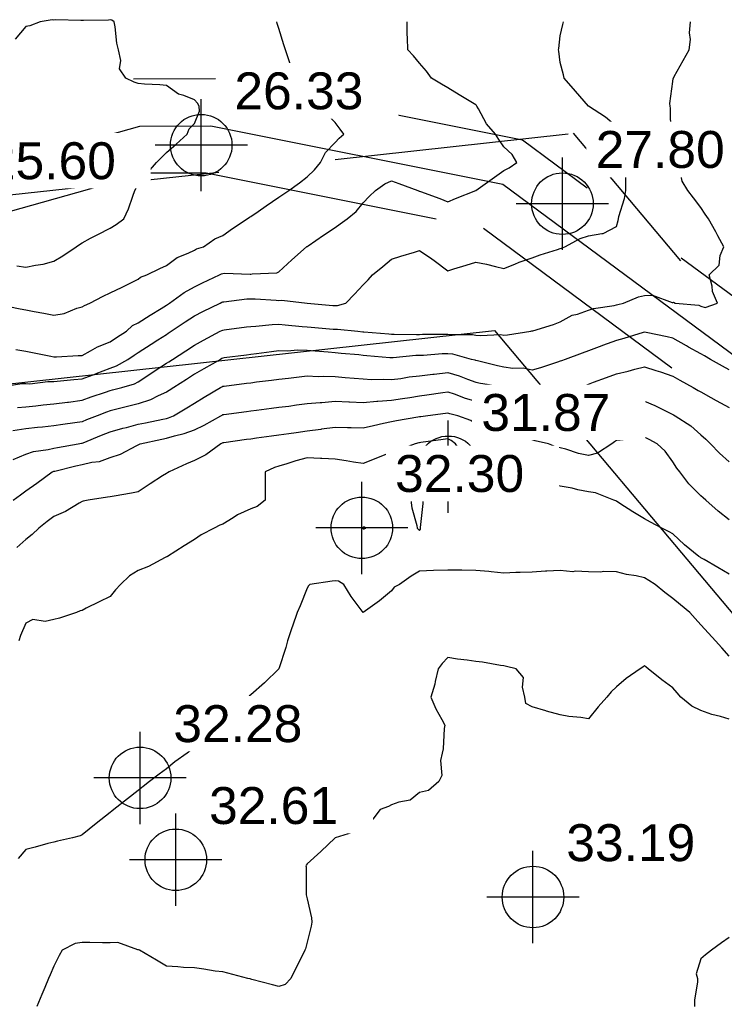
# Model space of a CAD drawing. Header units: feet. Extents: x 3864848 to 3865083, y 295718 to 295949.
# Tile 6 of 7: x 3864926 to 3865001, y 295844 to 295949. Entities that reach past the tile are written whole.
import ezdxf

# ---------------------------------------------------------------- set-up
doc = ezdxf.new("R2010")
doc.units = ezdxf.units.FT
doc.header["$LTSCALE"] = 100
doc.header["$MEASUREMENT"] = 0
doc.linetypes.add('HIDDEN', pattern=[0.375, 0.25, -0.125])
for name, color, linetype in [('C-TOPO-Primaire', 3, 'CONTINUOUS'), ('C-TOPO-Secondaire', 42, 'CONTINUOUS'), ('CL', 4, 'CONTINUOUS'), ('DASH', 3, 'HIDDEN'), ('RPROP', 1, 'CONTINUOUS')]:
    doc.layers.add(name, color=color, linetype=linetype)
doc.layers.add('G-ANNO-DIMS', color=1, linetype='CONTINUOUS', lineweight=30)
doc.styles.add('Arial', font='arial.ttf', dxfattribs={"height": 1200})

# ---------------------------------------------------------------- blocks, each defined once
blk = doc.blocks.new('Cotes d_élévation - Cote d_élévation - Cible remplie-175860-Plan Masse')
at = {"layer": 'G-ANNO-DIMS'}
for p, q in [((0, -3), (0, 3)), ((3, 0), (-3, 0))]:
    blk.add_line(p, q, dxfattribs=at)
blk.add_circle((0, 0), 2, dxfattribs=at)

msp = doc.modelspace()

# ---------------------------------------------------------------- linework, layer by layer
at = {"layer": 'C-TOPO-Primaire', "linetype": 'Continuous'}
for points, elevation in [([(3864925.82, 295914.13), (3864926.89, 295913.92), (3864927.61, 295913.78), (3864929.56, 295913.39), (3864929.89, 295913.32), (3864930.16, 295913.33), (3864932.47, 295913.48), (3864932.89, 295913.49), (3864933.79, 295913.96), (3864934.55, 295914.4), (3864935.89, 295914.93), (3864936.58, 295915.38), (3864937.63, 295916.06), (3864938.29, 295916.66), (3864938.89, 295916.95), (3864940.16, 295917.79), (3864941.32, 295918.49), (3864941.89, 295918.84), (3864942.02, 295918.93), (3864942.22, 295919.06), (3864943.77, 295920.18), (3864944.89, 295920.79), (3864945.74, 295921.21), (3864947.56, 295922.06), (3864947.77, 295922.18), (3864947.89, 295922.23), (3864948.09, 295922.26), (3864950.81, 295922.15), (3864950.89, 295922.16), (3864951.03, 295922.2), (3864953.66, 295922.29), (3864953.89, 295922.4), (3864955.28, 295923.67), (3864956.84, 295925.06), (3864956.87, 295925.08), (3864956.89, 295925.1), (3864957, 295925.17), (3864958.66, 295926.29), (3864959.89, 295927.14), (3864960.43, 295927.52), (3864961.18, 295928.06), (3864962.11, 295928.84), (3864962.89, 295929.74), (3864963.52, 295930.44), (3864964.19, 295931.06), (3864965.18, 295931.78), (3864965.89, 295932.11), (3864966.66, 295931.83), (3864968.72, 295931.06), (3864968.84, 295931.01), (3864968.89, 295931), (3864968.99, 295930.96), (3864971.06, 295930.23), (3864971.89, 295929.86), (3864972.73, 295930.22), (3864974.89, 295931.06), (3864976.63, 295932.32), (3864977.89, 295933.21), (3864978.45, 295933.5), (3864979.25, 295934.06), (3864978.75, 295934.92), (3864977.89, 295935.73), (3864977.34, 295936.51), (3864976.99, 295937.06), (3864976.01, 295938.18), (3864975.18, 295939.77), (3864975.01, 295940.06), (3864974.97, 295940.13), (3864974.89, 295940.2), (3864974.53, 295940.42), (3864973.11, 295941.28), (3864971.89, 295942.01), (3864971.24, 295942.41), (3864970.15, 295943.06), (3864969.63, 295943.8), (3864968.89, 295944.66), (3864968.25, 295945.42), (3864967.62, 295946.06), (3864967.6, 295947.35), (3864967.57, 295947.73), (3864967.55, 295949.06)], 90), ([(3864925.55, 295898.06), (3864926.33, 295898.62), (3864926.89, 295899.03), (3864928.08, 295899.87), (3864929.7, 295901.06), (3864929.83, 295901.12), (3864929.89, 295901.13), (3864929.99, 295901.15), (3864932.24, 295901.71), (3864932.89, 295901.84), (3864933.93, 295902.1), (3864934.76, 295902.19), (3864935.89, 295902.6), (3864937.01, 295902.94), (3864938.72, 295903.89), (3864938.89, 295903.96), (3864938.95, 295904), (3864939.09, 295904.06), (3864941.4, 295904.55), (3864941.89, 295904.65), (3864942.74, 295904.91), (3864943.8, 295905.15), (3864944.89, 295905.56), (3864945.91, 295906.04), (3864947.69, 295907.06), (3864947.82, 295907.13), (3864947.89, 295907.18), (3864948.03, 295907.2), (3864950.44, 295907.51), (3864950.89, 295907.57), (3864951.48, 295907.65), (3864953.09, 295907.86), (3864953.89, 295907.96), (3864954.93, 295908.09), (3864955.75, 295908.2), (3864956.89, 295908.35), (3864958.29, 295908.46), (3864958.47, 295908.48), (3864959.89, 295908.59), (3864961.36, 295908.53), (3864961.42, 295908.53), (3864962.89, 295908.47), (3864964.34, 295908.61), (3864964.44, 295908.61), (3864965.89, 295908.72), (3864967.06, 295908.89), (3864967.84, 295909.01), (3864968.89, 295909.16), (3864969.68, 295909.27), (3864971.37, 295909.54), (3864971.89, 295909.61), (3864972.56, 295909.39), (3864973.76, 295908.93), (3864974.89, 295908.6), (3864976.18, 295908.35), (3864976.75, 295908.2), (3864977.89, 295907.95), (3864978.56, 295907.73), (3864980.62, 295907.06), (3864980.81, 295906.98), (3864980.89, 295906.96), (3864981.03, 295906.92), (3864983.05, 295906.22), (3864983.89, 295905.99), (3864984.93, 295906.02), (3864986.57, 295906.74), (3864986.89, 295906.76), (3864987.06, 295906.89), (3864987.46, 295907.06), (3864989.23, 295907.72), (3864989.89, 295907.96), (3864991.04, 295908.21), (3864991.63, 295908.32), (3864992.89, 295908.6), (3864993.97, 295908.14), (3864995.63, 295907.33), (3864995.89, 295907.2), (3864995.98, 295907.15), (3864996.15, 295907.06), (3864997.82, 295905.99), (3864998.89, 295905), (3864999.4, 295904.57), (3864999.93, 295904.06), (3865000.89, 295903.05), (3865001.89, 295902.14)], 100), ([(3865001.89, 295851.42), (3865001.08, 295850.87), (3865000.02, 295850.06), (3864999.39, 295849.56), (3864998.89, 295849.16), (3864998.4, 295847.55), (3864998.52, 295847.06), (3864998.51, 295846.68), (3864998.21, 295844.74), (3864998.19, 295844.06)], 110)]:
    msp.add_lwpolyline(points, dxfattribs=dict(at, elevation=elevation))
at = {"layer": 'C-TOPO-Secondaire', "linetype": 'Continuous'}
for points, elevation in [([(3864923.93, 295910.1), (3864926.47, 295910.48), (3864926.89, 295910.48), (3864927.31, 295910.47), (3864929.25, 295910.7), (3864929.89, 295910.7), (3864930.59, 295910.76), (3864932.02, 295910.93), (3864932.89, 295910.99), (3864934.36, 295911.53), (3864934.4, 295911.55), (3864935.89, 295912.11), (3864936.57, 295912.38), (3864937.77, 295913.06), (3864938.45, 295913.5), (3864938.89, 295913.79), (3864940.27, 295914.68), (3864940.96, 295915.13), (3864941.89, 295915.73), (3864942.09, 295915.86), (3864942.39, 295916.06), (3864943.9, 295917.05), (3864944.89, 295917.69), (3864945.79, 295918.16), (3864947.61, 295919.06), (3864947.8, 295919.15), (3864947.89, 295919.2), (3864948.03, 295919.2), (3864950.46, 295919.5), (3864950.89, 295919.51), (3864951.34, 295919.5), (3864953.59, 295919.36), (3864953.89, 295919.35), (3864954.21, 295919.38), (3864956.89, 295919.06), (3864959.65, 295918.82), (3864959.89, 295918.79), (3864960.14, 295918.81), (3864961.02, 295919.06), (3864961.95, 295920.01), (3864962.89, 295921), (3864963.4, 295921.55), (3864963.87, 295922.06), (3864964.97, 295922.98), (3864965.89, 295923.73), (3864966.9, 295924.05), (3864968.33, 295924.5), (3864968.89, 295924.68), (3864970.18, 295923.77), (3864970.43, 295923.6), (3864971.89, 295922.51), (3864972.54, 295922.71), (3864973.86, 295923.1), (3864974.89, 295923.44), (3864976.03, 295923.2), (3864976.99, 295922.96), (3864977.89, 295922.76), (3864979.06, 295923.23), (3864979.52, 295923.43), (3864980.89, 295923.89), (3864981.74, 295924.21), (3864983.61, 295924.78), (3864983.89, 295924.87), (3864984.03, 295924.92), (3864984.39, 295925.06), (3864986, 295925.95), (3864986.89, 295926.23), (3864988.33, 295926.5), (3864988.48, 295926.47), (3864989.89, 295927.24), (3864990.08, 295927.87), (3864990.09, 295928.06), (3864990.14, 295928.31), (3864990.73, 295930.22), (3864990.87, 295931.06), (3864990.88, 295932.05), (3864990.9, 295933.05), (3864990.91, 295934.06), (3864990.73, 295934.9), (3864990.3, 295936.65), (3864990.21, 295937.06), (3864990.13, 295937.3), (3864989.89, 295937.88), (3864988.73, 295938.9), (3864986.89, 295940.06), (3864985.5, 295941.67), (3864984.31, 295943.06), (3864984.24, 295943.4), (3864983.89, 295944.73), (3864983.74, 295945.91), (3864983.72, 295946.06), (3864983.73, 295946.22), (3864983.89, 295947.56), (3864984.17, 295948.78), (3864984.22, 295949.06)], 92), ([(3864924.03, 295918.92), (3864926.29, 295918.45), (3864926.89, 295918.33), (3864927.79, 295918.16), (3864928.81, 295917.98), (3864929.89, 295917.77), (3864930.99, 295917.96), (3864932.34, 295918.51), (3864932.89, 295918.65), (3864933.16, 295918.79), (3864933.71, 295919.06), (3864935.16, 295919.79), (3864935.89, 295920.15), (3864937.18, 295920.77), (3864938.01, 295921.18), (3864938.89, 295921.61), (3864939.13, 295921.82), (3864939.8, 295922.06), (3864941.2, 295922.75), (3864941.89, 295923.08), (3864943.02, 295923.93), (3864944.22, 295924.39), (3864944.89, 295924.72), (3864945.11, 295924.84), (3864945.83, 295925.06), (3864947.04, 295925.91), (3864947.89, 295926.28), (3864948.95, 295927), (3864950.51, 295928.06), (3864950.74, 295928.21), (3864950.89, 295928.31), (3864951.67, 295928.84), (3864952.53, 295929.42), (3864953.89, 295930.34), (3864954.32, 295930.63), (3864954.94, 295931.06), (3864956.07, 295931.88), (3864956.89, 295932.54), (3864957.68, 295933.27), (3864958.32, 295934.06), (3864958.85, 295935.11), (3864959.89, 295936.2), (3864960.32, 295936.63), (3864960.82, 295937.06), (3864960.43, 295937.6), (3864959.89, 295938.3), (3864959.02, 295939.19), (3864958.09, 295940.06), (3864957.49, 295940.66), (3864956.89, 295941.26), (3864956.05, 295942.22), (3864955.58, 295943.06), (3864955.17, 295944.33), (3864954.95, 295945.01), (3864954.6, 295946.06), (3864954.42, 295946.59), (3864953.89, 295948.35), (3864953.71, 295948.88), (3864953.65, 295949.06)], 88), ([(3864925.93, 295923.02), (3864926.89, 295922.88), (3864927.94, 295923.11), (3864928.73, 295923.22), (3864929.89, 295923.53), (3864930.84, 295924.11), (3864932.25, 295925.06), (3864932.63, 295925.32), (3864932.89, 295925.5), (3864933.8, 295925.97), (3864934.59, 295926.36), (3864935.89, 295927.06), (3864936.52, 295927.43), (3864937.36, 295928.06), (3864937.85, 295929.1), (3864938.31, 295930.48), (3864938.54, 295931.06), (3864938.65, 295931.3), (3864938.89, 295931.86), (3864939.93, 295933.02), (3864940.83, 295934.06), (3864941.38, 295934.57), (3864941.89, 295935.12), (3864942.94, 295936.01), (3864944.09, 295937.06), (3864944.32, 295937.63), (3864944.89, 295938.2), (3864945.43, 295939.53), (3864945.38, 295940.06), (3864945.22, 295940.39), (3864944.89, 295940.73), (3864943.74, 295941.21), (3864943.18, 295941.35), (3864941.89, 295942.27), (3864941.18, 295942.35), (3864939.56, 295942.39), (3864938.89, 295942.46), (3864938.44, 295942.61), (3864937.56, 295943.06), (3864936.87, 295944.04), (3864937.04, 295944.91), (3864936.79, 295946.06), (3864936.61, 295946.78), (3864936.42, 295948.53), (3864936.32, 295949.06), (3864936.07, 295949.24), (3864935.89, 295949.28), (3864935.71, 295949.24), (3864933.04, 295949.21), (3864932.89, 295949.19), (3864932.78, 295949.18), (3864930.08, 295949.25), (3864929.89, 295949.24), (3864929.69, 295949.26), (3864928.44, 295949.06), (3864927.34, 295948.61), (3864926.89, 295948.55), (3864925.76, 295947.19)], 86), ([(3864926.02, 295907.93), (3864926.89, 295908.01), (3864927.95, 295908.12), (3864928.76, 295908.2), (3864929.89, 295908.31), (3864931.33, 295908.5), (3864931.44, 295908.51), (3864932.89, 295908.7), (3864933.88, 295909.07), (3864935.41, 295909.58), (3864935.89, 295909.75), (3864936.14, 295909.81), (3864937.15, 295910.06), (3864938.48, 295910.47), (3864938.89, 295910.68), (3864940.33, 295911.62), (3864940.69, 295911.86), (3864941.89, 295912.64), (3864942.14, 295912.81), (3864942.53, 295913.06), (3864943.96, 295913.99), (3864944.89, 295914.59), (3864945.84, 295915.11), (3864947.63, 295916.06), (3864947.8, 295916.15), (3864947.89, 295916.19), (3864948.05, 295916.21), (3864950.43, 295916.52), (3864950.89, 295916.58), (3864951.43, 295916.6), (3864953.16, 295916.79), (3864953.89, 295916.8), (3864954.57, 295916.74), (3864956.37, 295916.58), (3864956.89, 295916.54), (3864957.33, 295916.5), (3864959.66, 295916.29), (3864959.89, 295916.27), (3864960.12, 295916.29), (3864962.32, 295916.06), (3864962.84, 295916.01), (3864962.89, 295916.01), (3864962.95, 295916), (3864965.6, 295915.77), (3864965.89, 295915.74), (3864966.19, 295915.76), (3864968.55, 295915.72), (3864968.89, 295915.73), (3864969.21, 295915.74), (3864971.57, 295915.74), (3864971.89, 295915.75), (3864972.25, 295915.71), (3864974.55, 295915.71), (3864974.89, 295915.66), (3864975.35, 295915.6), (3864977.54, 295915.71), (3864977.89, 295915.64), (3864978.28, 295915.67), (3864980.75, 295916.06), (3864980.86, 295916.09), (3864980.89, 295916.1), (3864980.95, 295916.12), (3864983.16, 295916.79), (3864983.89, 295917.06), (3864985.17, 295917.78), (3864985.72, 295917.89), (3864986.89, 295918.3), (3864987.45, 295918.5), (3864989.63, 295918.8), (3864989.89, 295918.87), (3864990.04, 295918.91), (3864990.64, 295919.06), (3864992.22, 295919.73), (3864992.89, 295919.87), (3864993.72, 295919.89), (3864995.83, 295919.12), (3864995.89, 295919.12), (3864995.98, 295919.15), (3864996.16, 295919.06), (3864998.67, 295918.84), (3864998.89, 295918.73), (3864999.35, 295918.6), (3865000.66, 295919.06), (3865000.14, 295920.31), (3865000.09, 295920.86), (3864999.78, 295922.06), (3865000.83, 295923.12), (3865000.95, 295924.12), (3865001.32, 295925.06), (3865000.71, 295926.24), (3865000.5, 295926.67), (3864999.69, 295928.06), (3864999.36, 295928.53), (3864998.89, 295929.26), (3864998.1, 295930.27), (3864997.48, 295931.06), (3864996.91, 295932.08), (3864996.65, 295933.3), (3864996.38, 295934.06), (3864996.32, 295934.49), (3864995.89, 295936.11), (3864995.75, 295936.92), (3864995.72, 295937.06), (3864995.69, 295937.26), (3864995.66, 295939.83), (3864995.61, 295940.06), (3864995.59, 295940.36), (3864995.89, 295942.68), (3864995.94, 295943.01), (3864995.96, 295943.06), (3864996.05, 295943.22), (3864997.01, 295944.94), (3864997.65, 295946.06), (3864997.78, 295947.17), (3864997.69, 295947.86), (3864997.78, 295949.06)], 94), ([(3865001.89, 295911.96), (3865001.18, 295912.35), (3864999.93, 295913.06), (3864999.28, 295913.45), (3864998.89, 295913.64), (3864997.58, 295914.37), (3864997.34, 295914.5), (3864995.89, 295915.31), (3864995.3, 295915.46), (3864993.04, 295915.91), (3864992.89, 295915.95), (3864992.74, 295915.91), (3864990.66, 295915.29), (3864989.89, 295915.08), (3864988.41, 295914.54), (3864988.34, 295914.51), (3864986.89, 295913.97), (3864986.22, 295913.73), (3864984.42, 295913.06), (3864984.03, 295912.92), (3864983.89, 295912.86), (3864983.61, 295912.78), (3864981.8, 295912.15), (3864980.89, 295911.92), (3864979.95, 295912.12), (3864978.85, 295912.1), (3864977.89, 295912.24), (3864977.21, 295912.37), (3864975.05, 295912.9), (3864974.89, 295912.93), (3864974.8, 295912.97), (3864974.41, 295913.06), (3864972.43, 295913.6), (3864971.89, 295913.66), (3864971.31, 295913.64), (3864969.32, 295913.49), (3864968.89, 295913.48), (3864968.49, 295913.46), (3864966.06, 295913.23), (3864965.89, 295913.22), (3864965.71, 295913.24), (3864963.28, 295913.45), (3864962.89, 295913.49), (3864962.42, 295913.53), (3864960.53, 295913.7), (3864959.89, 295913.75), (3864959.13, 295913.82), (3864957.77, 295913.94), (3864956.89, 295914.02), (3864955.92, 295914.03), (3864954.78, 295913.94), (3864953.89, 295913.96), (3864953.09, 295913.86), (3864951.49, 295913.66), (3864950.89, 295913.58), (3864950.43, 295913.52), (3864948.05, 295913.21), (3864947.89, 295913.19), (3864947.8, 295913.15), (3864947.65, 295913.06), (3864945.88, 295912.07), (3864944.89, 295911.5), (3864944.02, 295910.93), (3864942.68, 295910.06), (3864942.2, 295909.75), (3864941.89, 295909.58), (3864941.01, 295909.18), (3864940.2, 295908.75), (3864938.89, 295908.31), (3864937.89, 295908.06), (3864936.59, 295907.76), (3864935.89, 295907.59), (3864935.5, 295907.45), (3864934.5, 295907.06), (3864933.36, 295906.6), (3864932.89, 295906.41), (3864932.12, 295906.29), (3864930.84, 295906.11), (3864929.89, 295905.96), (3864928.67, 295905.84), (3864928.16, 295905.79), (3864926.89, 295905.66), (3864925.52, 295905.43)], 96), ([(3864925.56, 295902.39), (3864926.89, 295902.97), (3864927.7, 295903.25), (3864929.27, 295903.44), (3864929.89, 295903.59), (3864930.27, 295903.68), (3864932.48, 295904.06), (3864932.83, 295904.12), (3864932.89, 295904.13), (3864933.01, 295904.17), (3864934.98, 295904.97), (3864935.89, 295905.33), (3864937.24, 295905.72), (3864937.64, 295905.81), (3864938.89, 295906.14), (3864939.65, 295906.3), (3864941.52, 295906.69), (3864941.89, 295906.76), (3864942.12, 295906.83), (3864942.63, 295907.06), (3864944.07, 295907.88), (3864944.89, 295908.4), (3864945.92, 295909.03), (3864947.66, 295910.06), (3864947.8, 295910.15), (3864947.89, 295910.19), (3864948.05, 295910.21), (3864950.44, 295910.51), (3864950.89, 295910.57), (3864951.48, 295910.65), (3864953.09, 295910.86), (3864953.89, 295910.96), (3864954.9, 295911.07), (3864955.77, 295911.18), (3864956.89, 295911.29), (3864958.08, 295911.25), (3864958.68, 295911.27), (3864959.89, 295911.23), (3864960.97, 295911.14), (3864961.9, 295911.05), (3864962.89, 295910.97), (3864963.77, 295910.93), (3864965, 295910.95), (3864965.89, 295910.92), (3864966.88, 295911.04), (3864967.77, 295911.19), (3864968.89, 295911.32), (3864970.31, 295911.48), (3864970.45, 295911.5), (3864971.89, 295911.65), (3864973.12, 295911.29), (3864974, 295910.95), (3864974.89, 295910.64), (3864975.37, 295910.54), (3864977.77, 295910.18), (3864977.89, 295910.15), (3864977.97, 295910.14), (3864978.19, 295910.06), (3864980.23, 295909.39), (3864980.89, 295909.18), (3864981.87, 295909.08), (3864983.14, 295909.31), (3864983.89, 295909.18), (3864984.48, 295909.47), (3864985.94, 295910.06), (3864986.63, 295910.32), (3864986.89, 295910.41), (3864987.45, 295910.62), (3864988.82, 295911.13), (3864989.89, 295911.52), (3864991.13, 295911.82), (3864991.84, 295912.01), (3864992.89, 295912.27), (3864994.07, 295911.88), (3864994.57, 295911.73), (3864995.89, 295911.26), (3864996.66, 295910.83), (3864998.05, 295910.06), (3864998.59, 295909.76), (3864998.89, 295909.59), (3864999.94, 295909.01), (3865000.52, 295908.69), (3865001.89, 295907.92)], 98), ([(3865001.89, 295895.96), (3865000.72, 295896.88), (3864999.43, 295898.06), (3864999.14, 295898.31), (3864998.89, 295898.53), (3864997.62, 295899.79), (3864996.63, 295901.06), (3864996.31, 295901.48), (3864995.89, 295902.14), (3864995.09, 295903.26), (3864994.21, 295904.06), (3864993.36, 295904.53), (3864992.89, 295904.77), (3864992.28, 295904.67), (3864990.29, 295904.46), (3864989.89, 295904.4), (3864989.67, 295904.28), (3864989.38, 295904.06), (3864987.88, 295903.07), (3864986.89, 295902.82), (3864985.84, 295903.01), (3864984.47, 295903.48), (3864983.89, 295903.62), (3864983.53, 295903.7), (3864982.64, 295904.06), (3864981.22, 295904.39), (3864980.89, 295904.49), (3864980.34, 295904.61), (3864978.58, 295904.75), (3864977.89, 295904.96), (3864976.47, 295905.48), (3864976.35, 295905.51), (3864974.89, 295906.16), (3864974.37, 295906.54), (3864972.98, 295907.06), (3864972.1, 295907.26), (3864971.89, 295907.33), (3864971.65, 295907.3), (3864969.77, 295907.06), (3864969.01, 295906.94), (3864968.89, 295906.92), (3864968.72, 295906.89), (3864966.43, 295906.52), (3864965.89, 295906.41), (3864965.04, 295906.21), (3864963.97, 295905.98), (3864962.89, 295905.71), (3864961.59, 295905.76), (3864961.19, 295905.76), (3864959.89, 295905.81), (3864958.44, 295905.61), (3864958.35, 295905.6), (3864956.89, 295905.4), (3864955.71, 295905.24), (3864954.95, 295905.12), (3864953.89, 295904.97), (3864953.09, 295904.86), (3864951.48, 295904.65), (3864950.89, 295904.57), (3864950.44, 295904.51), (3864948, 295904.16), (3864947.89, 295904.15), (3864947.83, 295904.12), (3864947.7, 295904.06), (3864946.08, 295902.87), (3864944.89, 295902.27), (3864944.04, 295901.91), (3864942.17, 295901.06), (3864942, 295900.95), (3864941.89, 295900.91), (3864941.48, 295900.65), (3864940.14, 295899.81), (3864938.89, 295898.93), (3864938.17, 295898.78), (3864936.32, 295898.49), (3864935.89, 295898.41), (3864935.6, 295898.36), (3864933.56, 295898.06), (3864933.02, 295897.93), (3864932.89, 295897.92), (3864932.58, 295897.74), (3864931.12, 295896.83), (3864929.89, 295896.31), (3864929.19, 295895.76), (3864928.27, 295895.06), (3864927.56, 295894.39), (3864926.89, 295893.85), (3864925.93, 295893.02)], 102), ([(3865001.89, 295890.17), (3865000.7, 295890.87), (3864999.23, 295891.72), (3864998.89, 295891.92), (3864998.8, 295891.97), (3864998.68, 295892.06), (3864997.13, 295893.3), (3864995.89, 295894.45), (3864995.51, 295894.68), (3864994.73, 295895.06), (3864993.53, 295895.69), (3864992.89, 295896.05), (3864991.62, 295896.79), (3864990.24, 295897.71), (3864989.89, 295897.94), (3864989.81, 295897.97), (3864989.61, 295898.06), (3864987.66, 295898.83), (3864986.89, 295898.94), (3864985.78, 295899.17), (3864985.15, 295899.32), (3864983.89, 295899.56), (3864982.61, 295899.78), (3864982.1, 295899.85), (3864980.89, 295900.04), (3864980.02, 295900.19), (3864978.57, 295900.38), (3864977.89, 295900.49), (3864977.48, 295900.65), (3864976.89, 295901.06), (3864975.56, 295901.73), (3864974.89, 295901.99), (3864973.65, 295902.82), (3864972.72, 295904.06), (3864972.26, 295904.43), (3864971.89, 295904.6), (3864971.42, 295904.53), (3864969.02, 295904.19), (3864968.89, 295904.17), (3864968.8, 295904.15), (3864968.41, 295904.06), (3864966.57, 295903.38), (3864965.89, 295903.16), (3864964.4, 295902.57), (3864964.39, 295902.56), (3864962.89, 295901.95), (3864961.84, 295902.11), (3864961.07, 295902.24), (3864959.89, 295902.42), (3864958.48, 295902.48), (3864958.34, 295902.51), (3864956.89, 295902.55), (3864955.69, 295902.26), (3864954.74, 295901.91), (3864953.89, 295901.66), (3864953.42, 295901.53), (3864952.41, 295901.06), (3864952.41, 295899.58), (3864952.43, 295899.52), (3864952.43, 295898.06), (3864951.56, 295897.39), (3864950.89, 295897.14), (3864949.47, 295896.48), (3864949, 295896.16), (3864947.89, 295895.5), (3864947.58, 295895.38), (3864946.98, 295895.06), (3864945.59, 295894.36), (3864944.89, 295893.86), (3864943.78, 295893.17), (3864942.01, 295892.06), (3864941.93, 295892.02), (3864941.89, 295892), (3864941.77, 295891.94), (3864939.97, 295890.99), (3864938.89, 295890.56), (3864937.97, 295889.99), (3864937, 295889.06), (3864936.46, 295888.49), (3864935.89, 295887.78), (3864934.73, 295887.22), (3864933.35, 295886.52), (3864932.89, 295886.29), (3864932.69, 295886.26), (3864932.29, 295886.06), (3864930.48, 295885.47), (3864929.89, 295885.31), (3864928.96, 295885.12), (3864927.63, 295885.32), (3864926.89, 295884.95), (3864926.34, 295883.61), (3864926.16, 295883.06)], 104), ([(3865001.89, 295881.43), (3865001.12, 295882.29), (3865000.44, 295883.06), (3864999.7, 295883.87), (3864998.89, 295884.76), (3864998.27, 295885.44), (3864997.71, 295886.06), (3864996.73, 295886.9), (3864995.89, 295887.58), (3864995.04, 295888.21), (3864994, 295889.06), (3864993.33, 295889.5), (3864992.89, 295889.76), (3864991.98, 295889.97), (3864990.95, 295890.12), (3864989.89, 295890.41), (3864988.52, 295890.43), (3864988.21, 295890.38), (3864986.89, 295890.4), (3864985.47, 295890.48), (3864985.25, 295890.41), (3864983.89, 295890.56), (3864982.47, 295890.48), (3864982.3, 295890.47), (3864980.89, 295890.39), (3864979.61, 295890.35), (3864979.16, 295890.33), (3864977.89, 295890.28), (3864976.54, 295890.41), (3864976.29, 295890.46), (3864974.89, 295890.56), (3864973.41, 295890.58), (3864973.38, 295890.57), (3864971.89, 295890.59), (3864970.39, 295890.56), (3864968.89, 295890.49), (3864968, 295889.96), (3864966.75, 295889.06), (3864966.18, 295888.77), (3864965.89, 295888.39), (3864964.62, 295887.33), (3864962.89, 295886.06), (3864961.61, 295887.78), (3864960.82, 295889.06), (3864960.26, 295889.43), (3864959.89, 295889.45), (3864959.55, 295889.4), (3864957.19, 295889.06), (3864957.03, 295888.92), (3864956.89, 295888.68), (3864956.17, 295886.78), (3864955.84, 295886.06), (3864955.34, 295884.62), (3864955.28, 295884.44), (3864954.79, 295883.06), (3864954.61, 295882.34), (3864953.89, 295880.06), (3864952.36, 295878.59), (3864950.89, 295877.31), (3864950.76, 295877.19), (3864950.61, 295877.06), (3864949.14, 295875.81), (3864947.89, 295874.21), (3864947.81, 295874.14), (3864947.7, 295874.06), (3864946.04, 295872.91), (3864944.89, 295871.69), (3864944.54, 295871.41), (3864944.09, 295871.06), (3864942.78, 295870.17), (3864941.89, 295869.41), (3864941.12, 295868.83), (3864940.09, 295868.06), (3864939.42, 295867.53), (3864938.89, 295867.11), (3864937.74, 295866.21), (3864936.29, 295865.06), (3864936.07, 295864.88), (3864935.89, 295864.74), (3864934.39, 295863.56), (3864932.89, 295862.38), (3864932.68, 295862.27), (3864931.89, 295862.06), (3864930.26, 295861.69), (3864929.89, 295861.6), (3864929.26, 295861.43), (3864927.89, 295861.06), (3864926.89, 295860.79), (3864926.09, 295859.86)], 106), ([(3865001.89, 295874.69), (3865000.98, 295874.97), (3865000.04, 295875.21), (3864998.89, 295875.61), (3864997.92, 295876.08), (3864996.75, 295877.06), (3864996.35, 295877.51), (3864995.89, 295878.03), (3864994.73, 295878.9), (3864993.28, 295880.06), (3864993.06, 295880.23), (3864992.89, 295880.39), (3864992.7, 295880.26), (3864992.4, 295880.06), (3864990.93, 295879.02), (3864989.89, 295878.16), (3864989.32, 295877.63), (3864988.85, 295877.06), (3864987.94, 295876.01), (3864986.89, 295874.74), (3864986.08, 295874.87), (3864984.82, 295874.99), (3864983.89, 295875.16), (3864982.41, 295875.57), (3864982.36, 295875.59), (3864980.89, 295876.01), (3864980.21, 295876.38), (3864980.13, 295877.06), (3864979.85, 295878.1), (3864979.98, 295879.14), (3864979.2, 295880.06), (3864978.17, 295880.33), (3864977.89, 295880.38), (3864977.52, 295880.43), (3864975.6, 295880.77), (3864974.89, 295880.86), (3864973.96, 295880.99), (3864972.93, 295881.1), (3864971.89, 295881.26), (3864971.31, 295880.64), (3864970.86, 295880.06), (3864970.55, 295878.71), (3864970.5, 295878.45), (3864970.1, 295877.06), (3864970.63, 295875.8), (3864971.27, 295874.68), (3864971.59, 295874.06), (3864971.52, 295873.69), (3864971.42, 295871.53), (3864971.29, 295871.06), (3864971.13, 295870.3), (3864971.25, 295868.7), (3864970.95, 295868.06), (3864969.85, 295867.1), (3864968.89, 295866.88), (3864967.9, 295866.05), (3864966.69, 295865.86), (3864965.89, 295865.55), (3864965.56, 295865.39), (3864964.69, 295865.06), (3864963.91, 295864.04), (3864962.89, 295863.33), (3864962.18, 295862.77), (3864959.89, 295862.06), (3864958.36, 295860.59), (3864956.89, 295859.29), (3864956.8, 295859.15), (3864956.77, 295859.06), (3864956.79, 295858.96), (3864956.79, 295856.16), (3864956.81, 295856.06), (3864956.81, 295855.98), (3864956.89, 295855.56), (3864957.35, 295853.51), (3864957.39, 295853.06), (3864957.33, 295852.62), (3864956.89, 295850.92), (3864956.72, 295850.23), (3864956.66, 295850.06), (3864956.43, 295849.6), (3864955.74, 295848.21), (3864955.16, 295847.06), (3864954.55, 295846.4), (3864953.89, 295846.19), (3864953.2, 295846.37), (3864951, 295846.95), (3864950.89, 295846.98), (3864950.83, 295847), (3864950.59, 295847.06), (3864948.44, 295847.61), (3864947.89, 295847.75), (3864947.1, 295847.85), (3864945.89, 295848.06), (3864944.89, 295848.18), (3864943.71, 295848.24), (3864943.12, 295848.29), (3864941.89, 295848.35), (3864940.85, 295849.02), (3864939.01, 295850.06), (3864938.93, 295850.1), (3864938.89, 295850.12), (3864938.84, 295850.11), (3864936.71, 295850.88), (3864935.89, 295850.86), (3864935.08, 295850.87), (3864933.72, 295850.89), (3864932.89, 295850.9), (3864932.15, 295850.8), (3864930.77, 295850.06), (3864930.45, 295849.5), (3864929.89, 295848.38), (3864929.49, 295847.46), (3864929.32, 295847.06), (3864928.92, 295846.09), (3864928.61, 295845.34), (3864928.08, 295844.06)], 108)]:
    msp.add_lwpolyline(points, dxfattribs=dict(at, elevation=elevation))
at = {"layer": 'C-TOPO-Secondaire', "linetype": 'Continuous', "elevation": 106}
for points in [[(3864968.89, 295898.29), (3864968.73, 295898.22), (3864967.95, 295898.06), (3864968.06, 295897.23), (3864968.59, 295895.36), (3864968.64, 295895.06), (3864968.76, 295894.93), (3864968.89, 295894.81), (3864968.98, 295894.97), (3864968.98, 295895.06), (3864968.98, 295895.15), (3864969.26, 295897.69), (3864969.26, 295898.06), (3864969.04, 295898.2), (3864968.89, 295898.29)], [(3864962.89, 295895.18), (3864962.84, 295895.11), (3864962.84, 295895.06), (3864962.85, 295895.02), (3864962.89, 295894.98), (3864962.97, 295894.98), (3864963.14, 295895.06), (3864963.01, 295895.18), (3864962.89, 295895.18)]]:
    msp.add_lwpolyline(points, close=True, dxfattribs=at)
at = {"layer": 'CL'}
for p, q in [((3864912.64, 295930.49), (3864939.07, 295937.93)), ((3864939.07, 295937.93), (3864946.62, 295937.96)), ((3864946.62, 295937.96), (3864977.77, 295931.74)), ((3864977.77, 295931.74), (3865013.29, 295905.42))]:
    msp.add_line(p, q, dxfattribs=at)
at = {"layer": 'DASH'}
for p, q in [((3864947.11, 295942.97), (3864938.37, 295942.93)), ((3864979.85, 295936.42), (3864947.11, 295942.97)), ((3864848.06, 295922.16), (3864985.32, 295937.17)), ((3865016.88, 295908.98), (3864979.85, 295936.42)), ((3865069.16, 295837.45), (3864985.32, 295937.17)), ((3864914.47, 295925.81), (3864939.77, 295932.94)), ((3864939.77, 295932.94), (3864946.14, 295932.96)), ((3864946.14, 295932.96), (3864975.69, 295927.05)), ((3864975.69, 295927.05), (3865009.69, 295901.86))]:
    msp.add_line(p, q, dxfattribs=at)
at = {"layer": 'RPROP'}
for p, q in [((3864866.74, 295904.08), (3864976.89, 295916.13)), ((3864866.74, 295904.08), (3864976.89, 295916.13)), ((3864976.89, 295916.13), (3865069.23, 295806.29)), ((3864976.89, 295916.13), (3865069.23, 295806.29))]:
    msp.add_line(p, q, dxfattribs=at)

# ---------------------------------------------------------------- block references
at = {"layer": 'G-ANNO-DIMS', "xscale": 1.64041994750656, "yscale": 1.64041994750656, "zscale": 1.64041994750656}
for p in [(3864945.6, 295935.9), (3864984.12, 295929.66), (3864971.94, 295901.61), (3864962.73, 295895.1), (3864939.08, 295868.44), (3864942.89, 295859.71), (3864980.98, 295855.74)]:
    msp.add_blockref('Cotes d_élévation - Cote d_élévation - Cible remplie-175860-Plan Masse', p, dxfattribs=at)

# ---------------------------------------------------------------- next in the draw order: texts
at = {"layer": 'G-ANNO-DIMS', "char_height": 3.937, "width": 16.4846, "attachment_point": 1, "line_spacing_factor": 0.941778, "style": 'Arial', "bg_fill": 3, "box_fill_scale": 1.25, "bg_fill_color": 256, "bg_fill_true_color": 13158600, "bg_fill_transparency": 0}
for s, insert in [('26.33', (3864949.14, 295943.66)), ('27.80', (3864987.67, 295937.41)), ('25.60', (3864922.74, 295936.21)), ('31.87', (3864975.48, 295909.37)), ('32.30', (3864966.28, 295902.86)), ('32.28', (3864942.63, 295876.19)), ('32.61', (3864946.44, 295867.46)), ('33.19', (3864984.53, 295863.5))]:
    msp.add_mtext(s, dxfattribs=dict(at, insert=insert))

doc.saveas('drawing.dxf')
